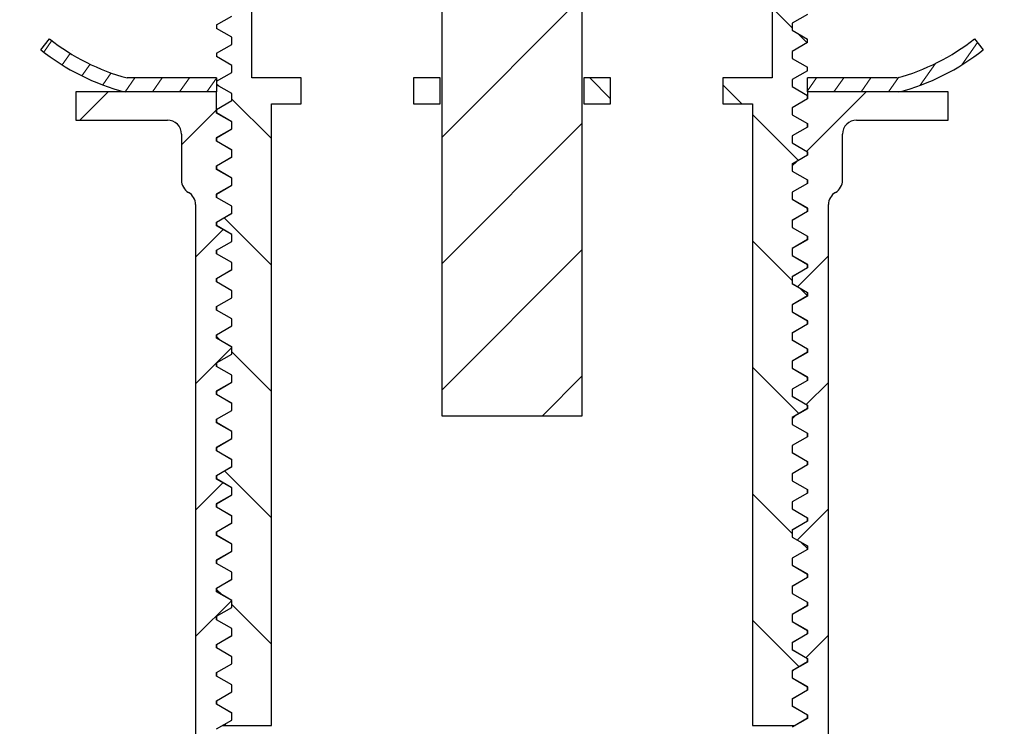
# Model space of a CAD drawing. Header units: millimetres. Extents: x 3 to 415, y 5 to 292.
# Tile 6 of 10: x 186 to 221, y 148 to 173. Entities that reach past the tile are written whole.
import ezdxf

# ---------------------------------------------------------------- set-up
doc = ezdxf.new("R2010")
doc.units = ezdxf.units.MM
doc.layers.add('FORMAT', color=179, linetype='Continuous')

msp = doc.modelspace()

# ---------------------------------------------------------------- hatches: boundary and pattern name
at = {"layer": 'FORMAT', "linetype": 'Continuous', "lineweight": 18}
h = msp.add_hatch(dxfattribs=at)
h.set_pattern_fill('ANSI31', color=256, style=0)
edge = h.paths.add_edge_path(flags=0)
edge.add_line((211.6153, 189.4308), (211.1153, 189.4308))
edge.add_line((211.1153, 189.4308), (211.1153, 190.9308))
edge.add_line((211.1153, 190.9308), (211.6153, 190.9308))
edge.add_line((211.6153, 190.9308), (211.6153, 196.4308))
edge.add_arc((212.1153, 196.4308), 0.5, 90, 180, ccw=False)
edge.add_line((212.1153, 196.9308), (220.1153, 196.9308))
edge.add_arc((220.1153, 197.4308), 0.5, 270, 360)
edge.add_line((220.6153, 197.4308), (220.6153, 197.9308))
edge.add_arc((220.1153, 197.9308), 0.5, 0, 90)
edge.add_line((220.1153, 198.4308), (186.1153, 198.4308))
edge.add_arc((186.1153, 197.9308), 0.5, 90, 180)
edge.add_line((185.6153, 197.9308), (185.6153, 197.4308))
edge.add_arc((186.1153, 197.4308), 0.5, 180, 270)
edge.add_line((186.1153, 196.9308), (194.1153, 196.9308))
edge.add_arc((194.1153, 196.4308), 0.5, 0, 90, ccw=False)
edge.add_line((194.6153, 196.4308), (194.6153, 190.9308))
edge.add_line((194.6153, 190.9308), (195.1153, 190.9308))
edge.add_line((195.1153, 190.9308), (195.1153, 189.4308))
edge.add_line((195.1153, 189.4308), (194.6153, 189.4308))
edge.add_line((194.6153, 189.4308), (194.6153, 188.4308))
edge.add_line((194.6153, 188.4308), (200.6153, 188.4308))
edge.add_line((200.6153, 188.4308), (200.6153, 159.2935))
edge.add_line((200.6153, 159.2935), (205.6153, 159.2935))
edge.add_line((205.6153, 159.2935), (205.6153, 188.4308))
edge.add_line((205.6153, 188.4308), (211.6153, 188.4308))
edge.add_line((211.6153, 188.4308), (211.6153, 189.4308))
h = msp.add_hatch(dxfattribs=at)
h.set_pattern_fill('ANSI31', color=256, angle=90, style=0)
h.paths.add_polyline_path([(193.1566, 158.4894), (192.6153, 158.1769), (192.6153, 158.0519), (193.1566, 157.7394), (193.1566, 157.4894), (192.6153, 157.1769), (192.6153, 157.0519), (193.1566, 156.7394), (193.1566, 156.4894), (192.6153, 156.1769), (192.6153, 156.0519), (193.1566, 155.7394), (193.1566, 155.4894), (192.6153, 155.1769), (192.6153, 155.0519), (193.1566, 154.7394), (193.1566, 154.4894), (192.6153, 154.1769), (192.6153, 154.0519), (193.1566, 153.7394), (193.1566, 153.4894), (192.6153, 153.1769), (192.6153, 153.0519), (193.1566, 152.7394), (193.1566, 152.4894), (192.6153, 152.1769), (192.6153, 152.0519), (193.1566, 151.7394), (193.1566, 151.4894), (192.6153, 151.1769), (192.6153, 151.0519), (193.1566, 150.7394), (193.1566, 150.4894), (192.6153, 150.1769), (192.6153, 150.0519), (193.1566, 149.7394), (193.1566, 149.4894), (192.6153, 149.1769), (192.6153, 149.0519), (193.1566, 148.7394), (193.1566, 148.4894), (192.8254, 148.2983), (194.5653, 148.2983), (194.5653, 170.3769), (195.6153, 170.3769), (195.6153, 171.2983), (193.8653, 171.2983), (193.8653, 186.2983), (187.6153, 186.2983), (187.6153, 185.7983), (192.6153, 184.9166), (192.6153, 184.0519), (193.1566, 183.7394), (193.1566, 183.4894), (192.6153, 183.1769), (192.6153, 183.0519), (193.1566, 182.7394), (193.1566, 182.4894), (192.6153, 182.1769), (192.6153, 182.0519), (193.1566, 181.7394), (193.1566, 181.4894), (192.6153, 181.1769), (192.6153, 181.0519), (193.1566, 180.7394), (193.1566, 180.4894), (192.6153, 180.1769), (192.6153, 180.0519), (193.1566, 179.7394), (193.1566, 179.4894), (192.6153, 179.1769), (192.6153, 179.0519), (193.1566, 178.7394), (193.1566, 178.4894), (192.6153, 178.1769), (192.6153, 178.0519), (193.1566, 177.7394), (193.1566, 177.4894), (192.6153, 177.1769), (192.6153, 177.0519), (193.1566, 176.7394), (193.1566, 176.4894), (192.6153, 176.1769), (192.6153, 176.0519), (193.1566, 175.7394), (193.1566, 175.4894), (192.6153, 175.1769), (192.6153, 175.0519), (193.1566, 174.7394), (193.1566, 174.4894), (192.6153, 174.1769), (192.6153, 174.0519), (193.1566, 173.7394), (193.1566, 173.4894), (192.6153, 173.1769), (192.6153, 173.0519), (193.1566, 172.7394), (193.1566, 172.4894), (192.6153, 172.1769), (192.6153, 172.0519), (193.1566, 171.7394), (193.1566, 171.4894), (192.6153, 171.1769), (192.6153, 171.0519), (193.1566, 170.7394), (193.1566, 170.4894), (192.6153, 170.1769), (192.6153, 170.0519), (193.1566, 169.7394), (193.1566, 169.4894), (192.6153, 169.1769), (192.6153, 169.0519), (193.1566, 168.7394), (193.1566, 168.4894), (192.6153, 168.1769), (192.6153, 168.0519), (193.1566, 167.7394), (193.1566, 167.4894), (192.6153, 167.1769), (192.6153, 167.0519), (193.1566, 166.7394), (193.1566, 166.4894), (192.6153, 166.1769), (192.6153, 166.0519), (193.1566, 165.7394), (193.1566, 165.4894), (192.6153, 165.1769), (192.6153, 165.0519), (193.1566, 164.7394), (193.1566, 164.4894), (192.6153, 164.1769), (192.6153, 164.0519), (193.1566, 163.7394), (193.1566, 163.4894), (192.6153, 163.1769), (192.6153, 163.0519), (193.1566, 162.7394), (193.1566, 162.4894), (192.6153, 162.1769), (192.6153, 162.0519), (193.1566, 161.7394), (193.1566, 161.4894), (192.6153, 161.1769), (192.6153, 161.0519), (193.1566, 160.7394), (193.1566, 160.4894), (192.6153, 160.1769), (192.6153, 160.0519), (193.1566, 159.7394), (193.1566, 159.4894), (192.6153, 159.1769), (192.6153, 159.0519), (193.1566, 158.7394)], flags=0)
h = msp.add_hatch(dxfattribs=at)
h.set_pattern_fill('ANSI31', color=256, angle=90, style=0)
h.paths.add_polyline_path([(213.074, 157.9894), (213.074, 158.2394), (213.6153, 158.5519), (213.6153, 158.6769), (213.074, 158.9894), (213.074, 159.2394), (213.6153, 159.5519), (213.6153, 159.6769), (213.074, 159.9894), (213.074, 160.2394), (213.6153, 160.5519), (213.6153, 160.6769), (213.074, 160.9894), (213.074, 161.2394), (213.6153, 161.5519), (213.6153, 161.6769), (213.074, 161.9894), (213.074, 162.2394), (213.6153, 162.5519), (213.6153, 162.6769), (213.074, 162.9894), (213.074, 163.2394), (213.6153, 163.5519), (213.6153, 163.6769), (213.074, 163.9894), (213.074, 164.2394), (213.6153, 164.5519), (213.6153, 164.6769), (213.074, 164.9894), (213.074, 165.2394), (213.6153, 165.5519), (213.6153, 165.6769), (213.074, 165.9894), (213.074, 166.2394), (213.6153, 166.5519), (213.6153, 166.6769), (213.074, 166.9894), (213.074, 167.2394), (213.6153, 167.5519), (213.6153, 167.6769), (213.074, 167.9894), (213.074, 168.2394), (213.6153, 168.5519), (213.6153, 168.6769), (213.074, 168.9894), (213.074, 169.2394), (213.6153, 169.5519), (213.6153, 169.6769), (213.074, 169.9894), (213.074, 170.2394), (213.6153, 170.5519), (213.6153, 170.6769), (213.074, 170.9894), (213.074, 171.2394), (213.6153, 171.5519), (213.6153, 171.6769), (213.074, 171.9894), (213.074, 172.2394), (213.6153, 172.5519), (213.6153, 172.6769), (213.074, 172.9894), (213.074, 173.2394), (213.6153, 173.5519), (213.6153, 173.6769), (213.074, 173.9894), (213.074, 174.2394), (213.6153, 174.5519), (213.6153, 174.6769), (213.074, 174.9894), (213.074, 175.2394), (213.6153, 175.5519), (213.6153, 175.6769), (213.074, 175.9894), (213.074, 176.2394), (213.6153, 176.5519), (213.6153, 176.6769), (213.074, 176.9894), (213.074, 177.2394), (213.6153, 177.5519), (213.6153, 177.6769), (213.074, 177.9894), (213.074, 178.2394), (213.6153, 178.5519), (213.6153, 178.6769), (213.074, 178.9894), (213.074, 179.2394), (213.6153, 179.5519), (213.6153, 179.6769), (213.074, 179.9894), (213.074, 180.2394), (213.6153, 180.5519), (213.6153, 180.6769), (213.074, 180.9894), (213.074, 181.2394), (213.6153, 181.5519), (213.6153, 181.6769), (213.074, 181.9894), (213.074, 182.2394), (213.6153, 182.5519), (213.6153, 182.6769), (213.074, 182.9894), (213.074, 183.2394), (213.6153, 183.5519), (213.6153, 184.9166), (218.6153, 185.7983), (218.6153, 186.2983), (212.3653, 186.2983), (212.3653, 171.2983), (210.6153, 171.2983), (210.6153, 170.3769), (211.6653, 170.3769), (211.6653, 148.2983), (213.1759, 148.2983), (213.6153, 148.5519), (213.6153, 148.6769), (213.074, 148.9894), (213.074, 149.2394), (213.6153, 149.5519), (213.6153, 149.6769), (213.074, 149.9894), (213.074, 150.2394), (213.6153, 150.5519), (213.6153, 150.6769), (213.074, 150.9894), (213.074, 151.2394), (213.6153, 151.5519), (213.6153, 151.6769), (213.074, 151.9894), (213.074, 152.2394), (213.6153, 152.5519), (213.6153, 152.6769), (213.074, 152.9894), (213.074, 153.2394), (213.6153, 153.5519), (213.6153, 153.6769), (213.074, 153.9894), (213.074, 154.2394), (213.6153, 154.5519), (213.6153, 154.6769), (213.074, 154.9894), (213.074, 155.2394), (213.6153, 155.5519), (213.6153, 155.6769), (213.074, 155.9894), (213.074, 156.2394), (213.6153, 156.5519), (213.6153, 156.6769), (213.074, 156.9894), (213.074, 157.2394), (213.6153, 157.5519), (213.6153, 157.6769)], flags=0)
h = msp.add_hatch(dxfattribs=at)
h.set_pattern_fill('ANSI31', color=256, scale=0.25, angle=10, style=0)
edge = h.paths.add_edge_path(flags=0)
edge.add_line((192.6153, 170.7983), (192.6153, 171.2983))
edge.add_line((192.6153, 171.2983), (189.4298, 171.2983))
edge.add_arc((191.3635, 178.5447), 7.5, 231.3342, 255.05867, ccw=False)
edge.add_line((186.6777, 172.6887), (186.3653, 172.2983))
edge.add_arc((191.3635, 178.5447), 8, 231.3342, 255.5357)
edge.add_line((189.3653, 170.7983), (192.6153, 170.7983))
h = msp.add_hatch(dxfattribs=at)
h.set_pattern_fill('ANSI31', color=256, scale=0.25, angle=10, style=0)
edge = h.paths.add_edge_path(flags=0)
edge.add_arc((214.8671, 178.5447), 7.5, 284.94133, 308.6658, ccw=False)
edge.add_line((216.8008, 171.2983), (213.6153, 171.2983))
edge.add_line((213.6153, 171.2983), (213.6153, 170.7983))
edge.add_line((213.6153, 170.7983), (216.8653, 170.7983))
edge.add_arc((214.8671, 178.5447), 8, 284.4643, 308.6658)
edge.add_line((219.8653, 172.2983), (219.5529, 172.6887))
h = msp.add_hatch(dxfattribs=at)
h.set_pattern_fill('ANSI31', color=256, angle=90, style=0)
h.paths.add_polyline_path([(199.6153, 171.2983), (199.6153, 170.3769), (200.5653, 170.3769), (200.5653, 171.2983)], flags=0)
h = msp.add_hatch(dxfattribs=at)
h.set_pattern_fill('ANSI31', color=256, angle=90, style=0)
h.paths.add_polyline_path([(205.6653, 171.2983), (205.6653, 170.3769), (206.6153, 170.3769), (206.6153, 171.2983)], flags=0)
h = msp.add_hatch(dxfattribs=at)
h.set_pattern_fill('ANSI31', color=256, style=0)
edge = h.paths.add_edge_path(flags=0)
edge.add_line((192.6153, 168.1733), (193.1566, 168.4858))
edge.add_line((193.1566, 168.4858), (193.1566, 168.7358))
edge.add_line((193.1566, 168.7358), (192.6153, 169.0483))
edge.add_line((192.6153, 169.0483), (192.6153, 169.1733))
edge.add_line((192.6153, 169.1733), (193.1566, 169.4858))
edge.add_line((193.1566, 169.4858), (193.1566, 169.7358))
edge.add_line((193.1566, 169.7358), (192.6153, 170.0483))
edge.add_line((192.6153, 170.0483), (192.6153, 170.7983))
edge.add_line((192.6153, 170.7983), (187.6153, 170.7983))
edge.add_line((187.6153, 170.7983), (187.6153, 169.7983))
edge.add_line((187.6153, 169.7983), (190.8653, 169.7983))
edge.add_arc((190.8653, 169.2983), 0.5, 0, 90, ccw=False)
edge.add_line((191.3653, 169.2983), (191.3653, 167.6643))
edge.add_arc((191.8653, 167.6643), 0.5, 180, 240)
edge.add_arc((191.3653, 166.7983), 0.5, 0, 60, ccw=False)
edge.add_line((191.8653, 166.7983), (191.8653, 138.2983))
edge.add_line((191.8653, 138.2983), (191.381, 138.2983))
edge.add_line((191.381, 138.2983), (191.7058, 138.1108))
edge.add_line((191.7058, 138.1108), (191.7058, 137.8608))
edge.add_line((191.7058, 137.8608), (191.1645, 137.5483))
edge.add_line((191.1645, 137.5483), (191.1645, 137.4233))
edge.add_line((191.1645, 137.4233), (191.7058, 137.1108))
edge.add_line((191.7058, 137.1108), (191.7058, 136.8608))
edge.add_line((191.7058, 136.8608), (191.1645, 136.5483))
edge.add_line((191.1645, 136.5483), (191.1645, 136.4233))
edge.add_line((191.1645, 136.4233), (191.7058, 136.1108))
edge.add_line((191.7058, 136.1108), (191.7058, 135.8608))
edge.add_line((191.7058, 135.8608), (191.1645, 135.5483))
edge.add_line((191.1645, 135.5483), (191.1645, 135.4233))
edge.add_line((191.1645, 135.4233), (191.7058, 135.1108))
edge.add_line((191.7058, 135.1108), (191.7058, 134.8608))
edge.add_line((191.7058, 134.8608), (191.1645, 134.5483))
edge.add_line((191.1645, 134.5483), (191.1645, 134.4233))
edge.add_line((191.1645, 134.4233), (191.7058, 134.1108))
edge.add_line((191.7058, 134.1108), (191.7058, 133.8608))
edge.add_line((191.7058, 133.8608), (191.1645, 133.5483))
edge.add_line((191.1645, 133.5483), (191.1645, 133.4233))
edge.add_line((191.1645, 133.4233), (191.381, 133.2983))
edge.add_line((191.381, 133.2983), (192.6153, 133.2983))
edge.add_line((192.6153, 133.2983), (192.6153, 140.1733))
edge.add_line((192.6153, 140.1733), (193.1566, 140.4858))
edge.add_line((193.1566, 140.4858), (193.1566, 140.7358))
edge.add_line((193.1566, 140.7358), (192.6153, 141.0483))
edge.add_line((192.6153, 141.0483), (192.6153, 141.1733))
edge.add_line((192.6153, 141.1733), (193.1566, 141.4858))
edge.add_line((193.1566, 141.4858), (193.1566, 141.7358))
edge.add_line((193.1566, 141.7358), (192.6153, 142.0483))
edge.add_line((192.6153, 142.0483), (192.6153, 142.1733))
edge.add_line((192.6153, 142.1733), (193.1566, 142.4858))
edge.add_line((193.1566, 142.4858), (193.1566, 142.7358))
edge.add_line((193.1566, 142.7358), (192.6153, 143.0483))
edge.add_line((192.6153, 143.0483), (192.6153, 143.1733))
edge.add_line((192.6153, 143.1733), (193.1566, 143.4858))
edge.add_line((193.1566, 143.4858), (193.1566, 143.7358))
edge.add_line((193.1566, 143.7358), (192.6153, 144.0483))
edge.add_line((192.6153, 144.0483), (192.6153, 144.1733))
edge.add_line((192.6153, 144.1733), (193.1566, 144.4858))
edge.add_line((193.1566, 144.4858), (193.1566, 144.7358))
edge.add_line((193.1566, 144.7358), (192.6153, 145.0483))
edge.add_line((192.6153, 145.0483), (192.6153, 145.1733))
edge.add_line((192.6153, 145.1733), (193.1566, 145.4858))
edge.add_line((193.1566, 145.4858), (193.1566, 145.7358))
edge.add_line((193.1566, 145.7358), (192.6153, 146.0483))
edge.add_line((192.6153, 146.0483), (192.6153, 146.1733))
edge.add_line((192.6153, 146.1733), (193.1566, 146.4858))
edge.add_line((193.1566, 146.4858), (193.1566, 146.7358))
edge.add_line((193.1566, 146.7358), (192.6153, 147.0483))
edge.add_line((192.6153, 147.0483), (192.6153, 147.1733))
edge.add_line((192.6153, 147.1733), (193.1566, 147.4858))
edge.add_line((193.1566, 147.4858), (193.1566, 147.7358))
edge.add_line((193.1566, 147.7358), (192.6153, 148.0483))
edge.add_line((192.6153, 148.0483), (192.6153, 148.1733))
edge.add_line((192.6153, 148.1733), (193.1566, 148.4858))
edge.add_line((193.1566, 148.4858), (193.1566, 148.7358))
edge.add_line((193.1566, 148.7358), (192.6153, 149.0483))
edge.add_line((192.6153, 149.0483), (192.6153, 149.1733))
edge.add_line((192.6153, 149.1733), (193.1566, 149.4858))
edge.add_line((193.1566, 149.4858), (193.1566, 149.7358))
edge.add_line((193.1566, 149.7358), (192.6153, 150.0483))
edge.add_line((192.6153, 150.0483), (192.6153, 150.1733))
edge.add_line((192.6153, 150.1733), (193.1566, 150.4858))
edge.add_line((193.1566, 150.4858), (193.1566, 150.7358))
edge.add_line((193.1566, 150.7358), (192.6153, 151.0483))
edge.add_line((192.6153, 151.0483), (192.6153, 151.1733))
edge.add_line((192.6153, 151.1733), (193.1566, 151.4858))
edge.add_line((193.1566, 151.4858), (193.1566, 151.7358))
edge.add_line((193.1566, 151.7358), (192.6153, 152.0483))
edge.add_line((192.6153, 152.0483), (192.6153, 152.1733))
edge.add_line((192.6153, 152.1733), (193.1566, 152.4858))
edge.add_line((193.1566, 152.4858), (193.1566, 152.7358))
edge.add_line((193.1566, 152.7358), (192.6153, 153.0483))
edge.add_line((192.6153, 153.0483), (192.6153, 153.1733))
edge.add_line((192.6153, 153.1733), (193.1566, 153.4858))
edge.add_line((193.1566, 153.4858), (193.1566, 153.7358))
edge.add_line((193.1566, 153.7358), (192.6153, 154.0483))
edge.add_line((192.6153, 154.0483), (192.6153, 154.1733))
edge.add_line((192.6153, 154.1733), (193.1566, 154.4858))
edge.add_line((193.1566, 154.4858), (193.1566, 154.7358))
edge.add_line((193.1566, 154.7358), (192.6153, 155.0483))
edge.add_line((192.6153, 155.0483), (192.6153, 155.1733))
edge.add_line((192.6153, 155.1733), (193.1566, 155.4858))
edge.add_line((193.1566, 155.4858), (193.1566, 155.7358))
edge.add_line((193.1566, 155.7358), (192.6153, 156.0483))
edge.add_line((192.6153, 156.0483), (192.6153, 156.1733))
edge.add_line((192.6153, 156.1733), (193.1566, 156.4858))
edge.add_line((193.1566, 156.4858), (193.1566, 156.7358))
edge.add_line((193.1566, 156.7358), (192.6153, 157.0483))
edge.add_line((192.6153, 157.0483), (192.6153, 157.1733))
edge.add_line((192.6153, 157.1733), (193.1566, 157.4858))
edge.add_line((193.1566, 157.4858), (193.1566, 157.7358))
edge.add_line((193.1566, 157.7358), (192.6153, 158.0483))
edge.add_line((192.6153, 158.0483), (192.6153, 158.1733))
edge.add_line((192.6153, 158.1733), (193.1566, 158.4858))
edge.add_line((193.1566, 158.4858), (193.1566, 158.7358))
edge.add_line((193.1566, 158.7358), (192.6153, 159.0483))
edge.add_line((192.6153, 159.0483), (192.6153, 159.1733))
edge.add_line((192.6153, 159.1733), (193.1566, 159.4858))
edge.add_line((193.1566, 159.4858), (193.1566, 159.7358))
edge.add_line((193.1566, 159.7358), (192.6153, 160.0483))
edge.add_line((192.6153, 160.0483), (192.6153, 160.1733))
edge.add_line((192.6153, 160.1733), (193.1566, 160.4858))
edge.add_line((193.1566, 160.4858), (193.1566, 160.7358))
edge.add_line((193.1566, 160.7358), (192.6153, 161.0483))
edge.add_line((192.6153, 161.0483), (192.6153, 161.1733))
edge.add_line((192.6153, 161.1733), (193.1566, 161.4858))
edge.add_line((193.1566, 161.4858), (193.1566, 161.7358))
edge.add_line((193.1566, 161.7358), (192.6153, 162.0483))
edge.add_line((192.6153, 162.0483), (192.6153, 162.1733))
edge.add_line((192.6153, 162.1733), (193.1566, 162.4858))
edge.add_line((193.1566, 162.4858), (193.1566, 162.7358))
edge.add_line((193.1566, 162.7358), (192.6153, 163.0483))
edge.add_line((192.6153, 163.0483), (192.6153, 163.1733))
edge.add_line((192.6153, 163.1733), (193.1566, 163.4858))
edge.add_line((193.1566, 163.4858), (193.1566, 163.7358))
edge.add_line((193.1566, 163.7358), (192.6153, 164.0483))
edge.add_line((192.6153, 164.0483), (192.6153, 164.1733))
edge.add_line((192.6153, 164.1733), (193.1566, 164.4858))
edge.add_line((193.1566, 164.4858), (193.1566, 164.7358))
edge.add_line((193.1566, 164.7358), (192.6153, 165.0483))
edge.add_line((192.6153, 165.0483), (192.6153, 165.1733))
edge.add_line((192.6153, 165.1733), (193.1566, 165.4858))
edge.add_line((193.1566, 165.4858), (193.1566, 165.7358))
edge.add_line((193.1566, 165.7358), (192.6153, 166.0483))
edge.add_line((192.6153, 166.0483), (192.6153, 166.1733))
edge.add_line((192.6153, 166.1733), (193.1566, 166.4858))
edge.add_line((193.1566, 166.4858), (193.1566, 166.7358))
edge.add_line((193.1566, 166.7358), (192.6153, 167.0483))
edge.add_line((192.6153, 167.0483), (192.6153, 167.1733))
edge.add_line((192.6153, 167.1733), (193.1566, 167.4858))
edge.add_line((193.1566, 167.4858), (193.1566, 167.7358))
edge.add_line((193.1566, 167.7358), (192.6153, 168.0483))
edge.add_line((192.6153, 168.0483), (192.6153, 168.1733))
h = msp.add_hatch(dxfattribs=at)
h.set_pattern_fill('ANSI31', color=256, style=0)
edge = h.paths.add_edge_path(flags=0)
edge.add_line((213.6153, 169.5483), (213.074, 169.2358))
edge.add_line((213.074, 169.2358), (213.074, 168.9858))
edge.add_line((213.074, 168.9858), (213.6153, 168.6733))
edge.add_line((213.6153, 168.6733), (213.6153, 168.5483))
edge.add_line((213.6153, 168.5483), (213.074, 168.2358))
edge.add_line((213.074, 168.2358), (213.074, 167.9858))
edge.add_line((213.074, 167.9858), (213.6153, 167.6733))
edge.add_line((213.6153, 167.6733), (213.6153, 167.5483))
edge.add_line((213.6153, 167.5483), (213.074, 167.2358))
edge.add_line((213.074, 167.2358), (213.074, 166.9858))
edge.add_line((213.074, 166.9858), (213.6153, 166.6733))
edge.add_line((213.6153, 166.6733), (213.6153, 166.5483))
edge.add_line((213.6153, 166.5483), (213.074, 166.2358))
edge.add_line((213.074, 166.2358), (213.074, 165.9858))
edge.add_line((213.074, 165.9858), (213.6153, 165.6733))
edge.add_line((213.6153, 165.6733), (213.6153, 165.5483))
edge.add_line((213.6153, 165.5483), (213.074, 165.2358))
edge.add_line((213.074, 165.2358), (213.074, 164.9858))
edge.add_line((213.074, 164.9858), (213.6153, 164.6733))
edge.add_line((213.6153, 164.6733), (213.6153, 164.5483))
edge.add_line((213.6153, 164.5483), (213.074, 164.2358))
edge.add_line((213.074, 164.2358), (213.074, 163.9858))
edge.add_line((213.074, 163.9858), (213.6153, 163.6733))
edge.add_line((213.6153, 163.6733), (213.6153, 163.5483))
edge.add_line((213.6153, 163.5483), (213.074, 163.2358))
edge.add_line((213.074, 163.2358), (213.074, 162.9858))
edge.add_line((213.074, 162.9858), (213.6153, 162.6733))
edge.add_line((213.6153, 162.6733), (213.6153, 162.5483))
edge.add_line((213.6153, 162.5483), (213.074, 162.2358))
edge.add_line((213.074, 162.2358), (213.074, 161.9858))
edge.add_line((213.074, 161.9858), (213.6153, 161.6733))
edge.add_line((213.6153, 161.6733), (213.6153, 161.5483))
edge.add_line((213.6153, 161.5483), (213.074, 161.2358))
edge.add_line((213.074, 161.2358), (213.074, 160.9858))
edge.add_line((213.074, 160.9858), (213.6153, 160.6733))
edge.add_line((213.6153, 160.6733), (213.6153, 160.5483))
edge.add_line((213.6153, 160.5483), (213.074, 160.2358))
edge.add_line((213.074, 160.2358), (213.074, 159.9858))
edge.add_line((213.074, 159.9858), (213.6153, 159.6733))
edge.add_line((213.6153, 159.6733), (213.6153, 159.5483))
edge.add_line((213.6153, 159.5483), (213.074, 159.2358))
edge.add_line((213.074, 159.2358), (213.074, 158.9858))
edge.add_line((213.074, 158.9858), (213.6153, 158.6733))
edge.add_line((213.6153, 158.6733), (213.6153, 158.5483))
edge.add_line((213.6153, 158.5483), (213.074, 158.2358))
edge.add_line((213.074, 158.2358), (213.074, 157.9858))
edge.add_line((213.074, 157.9858), (213.6153, 157.6733))
edge.add_line((213.6153, 157.6733), (213.6153, 157.5483))
edge.add_line((213.6153, 157.5483), (213.074, 157.2358))
edge.add_line((213.074, 157.2358), (213.074, 156.9858))
edge.add_line((213.074, 156.9858), (213.6153, 156.6733))
edge.add_line((213.6153, 156.6733), (213.6153, 156.5483))
edge.add_line((213.6153, 156.5483), (213.074, 156.2358))
edge.add_line((213.074, 156.2358), (213.074, 155.9858))
edge.add_line((213.074, 155.9858), (213.6153, 155.6733))
edge.add_line((213.6153, 155.6733), (213.6153, 155.5483))
edge.add_line((213.6153, 155.5483), (213.074, 155.2358))
edge.add_line((213.074, 155.2358), (213.074, 154.9858))
edge.add_line((213.074, 154.9858), (213.6153, 154.6733))
edge.add_line((213.6153, 154.6733), (213.6153, 154.5483))
edge.add_line((213.6153, 154.5483), (213.074, 154.2358))
edge.add_line((213.074, 154.2358), (213.074, 153.9858))
edge.add_line((213.074, 153.9858), (213.6153, 153.6733))
edge.add_line((213.6153, 153.6733), (213.6153, 153.5483))
edge.add_line((213.6153, 153.5483), (213.074, 153.2358))
edge.add_line((213.074, 153.2358), (213.074, 152.9858))
edge.add_line((213.074, 152.9858), (213.6153, 152.6733))
edge.add_line((213.6153, 152.6733), (213.6153, 152.5483))
edge.add_line((213.6153, 152.5483), (213.074, 152.2358))
edge.add_line((213.074, 152.2358), (213.074, 151.9858))
edge.add_line((213.074, 151.9858), (213.6153, 151.6733))
edge.add_line((213.6153, 151.6733), (213.6153, 151.5483))
edge.add_line((213.6153, 151.5483), (213.074, 151.2358))
edge.add_line((213.074, 151.2358), (213.074, 150.9858))
edge.add_line((213.074, 150.9858), (213.6153, 150.6733))
edge.add_line((213.6153, 150.6733), (213.6153, 150.5483))
edge.add_line((213.6153, 150.5483), (213.074, 150.2358))
edge.add_line((213.074, 150.2358), (213.074, 149.9858))
edge.add_line((213.074, 149.9858), (213.6153, 149.6733))
edge.add_line((213.6153, 149.6733), (213.6153, 149.5483))
edge.add_line((213.6153, 149.5483), (213.074, 149.2358))
edge.add_line((213.074, 149.2358), (213.074, 148.9858))
edge.add_line((213.074, 148.9858), (213.6153, 148.6733))
edge.add_line((213.6153, 148.6733), (213.6153, 148.5483))
edge.add_line((213.6153, 148.5483), (213.074, 148.2358))
edge.add_line((213.074, 148.2358), (213.074, 147.9858))
edge.add_line((213.074, 147.9858), (213.6153, 147.6733))
edge.add_line((213.6153, 147.6733), (213.6153, 147.5483))
edge.add_line((213.6153, 147.5483), (213.074, 147.2358))
edge.add_line((213.074, 147.2358), (213.074, 146.9858))
edge.add_line((213.074, 146.9858), (213.6153, 146.6733))
edge.add_line((213.6153, 146.6733), (213.6153, 146.5483))
edge.add_line((213.6153, 146.5483), (213.074, 146.2358))
edge.add_line((213.074, 146.2358), (213.074, 145.9858))
edge.add_line((213.074, 145.9858), (213.6153, 145.6733))
edge.add_line((213.6153, 145.6733), (213.6153, 145.5483))
edge.add_line((213.6153, 145.5483), (213.074, 145.2358))
edge.add_line((213.074, 145.2358), (213.074, 144.9858))
edge.add_line((213.074, 144.9858), (213.6153, 144.6733))
edge.add_line((213.6153, 144.6733), (213.6153, 144.5483))
edge.add_line((213.6153, 144.5483), (213.074, 144.2358))
edge.add_line((213.074, 144.2358), (213.074, 143.9858))
edge.add_line((213.074, 143.9858), (213.6153, 143.6733))
edge.add_line((213.6153, 143.6733), (213.6153, 143.5483))
edge.add_line((213.6153, 143.5483), (213.074, 143.2358))
edge.add_line((213.074, 143.2358), (213.074, 142.9858))
edge.add_line((213.074, 142.9858), (213.6153, 142.6733))
edge.add_line((213.6153, 142.6733), (213.6153, 142.5483))
edge.add_line((213.6153, 142.5483), (213.074, 142.2358))
edge.add_line((213.074, 142.2358), (213.074, 141.9858))
edge.add_line((213.074, 141.9858), (213.6153, 141.6733))
edge.add_line((213.6153, 141.6733), (213.6153, 141.5483))
edge.add_line((213.6153, 141.5483), (213.074, 141.2358))
edge.add_line((213.074, 141.2358), (213.074, 140.9858))
edge.add_line((213.074, 140.9858), (213.6153, 140.6733))
edge.add_line((213.6153, 140.6733), (213.6153, 133.2983))
edge.add_line((213.6153, 133.2983), (214.633, 133.2983))
edge.add_line((214.633, 133.2983), (214.5248, 133.3608))
edge.add_line((214.5248, 133.3608), (214.5248, 133.6108))
edge.add_line((214.5248, 133.6108), (215.066, 133.9233))
edge.add_line((215.066, 133.9233), (215.066, 134.0483))
edge.add_line((215.066, 134.0483), (214.5248, 134.3608))
edge.add_line((214.5248, 134.3608), (214.5248, 134.6108))
edge.add_line((214.5248, 134.6108), (215.066, 134.9233))
edge.add_line((215.066, 134.9233), (215.066, 135.0483))
edge.add_line((215.066, 135.0483), (214.5248, 135.3608))
edge.add_line((214.5248, 135.3608), (214.5248, 135.6108))
edge.add_line((214.5248, 135.6108), (215.066, 135.9233))
edge.add_line((215.066, 135.9233), (215.066, 136.0483))
edge.add_line((215.066, 136.0483), (214.5248, 136.3608))
edge.add_line((214.5248, 136.3608), (214.5248, 136.6108))
edge.add_line((214.5248, 136.6108), (215.066, 136.9233))
edge.add_line((215.066, 136.9233), (215.066, 137.0483))
edge.add_line((215.066, 137.0483), (214.5248, 137.3608))
edge.add_line((214.5248, 137.3608), (214.5248, 137.6108))
edge.add_line((214.5248, 137.6108), (215.066, 137.9233))
edge.add_line((215.066, 137.9233), (215.066, 138.0483))
edge.add_line((215.066, 138.0483), (214.633, 138.2983))
edge.add_line((214.633, 138.2983), (214.3653, 138.2983))
edge.add_line((214.3653, 138.2983), (214.3653, 166.7983))
edge.add_arc((214.8653, 166.7983), 0.5, 120, 180, ccw=False)
edge.add_arc((214.3653, 167.6643), 0.5, 300, 360)
edge.add_line((214.8653, 167.6643), (214.8653, 169.2983))
edge.add_arc((215.3653, 169.2983), 0.5, 90, 180, ccw=False)
edge.add_line((215.3653, 169.7983), (218.6153, 169.7983))
edge.add_line((218.6153, 169.7983), (218.6153, 170.7983))
edge.add_line((218.6153, 170.7983), (213.6153, 170.7983))
edge.add_line((213.6153, 170.7983), (213.6153, 170.5483))
edge.add_line((213.6153, 170.5483), (213.074, 170.2358))
edge.add_line((213.074, 170.2358), (213.074, 169.9858))
edge.add_line((213.074, 169.9858), (213.6153, 169.6733))
edge.add_line((213.6153, 169.6733), (213.6153, 169.5483))

# ---------------------------------------------------------------- linework, layer by layer
at = {"color": 7, "linetype": 'Continuous', "lineweight": 25}
for p, q in [((200.6153, 188.4308), (200.6153, 159.2935)), ((205.6153, 159.2935), (205.6153, 188.4308)), ((193.8653, 171.2983), (193.8653, 186.2983)), ((212.3653, 186.2983), (212.3653, 171.2983)), ((192.6153, 173.1769), (193.1566, 173.4894)), ((213.6153, 173.5519), (213.074, 173.2394)), ((192.6153, 173.1769), (192.6153, 173.0519)), ((193.1566, 172.7394), (192.6153, 173.0519)), ((213.074, 173.2394), (213.074, 172.9894)), ((213.074, 172.9894), (213.6153, 172.6769)), ((186.3653, 172.2983), (186.6777, 172.6887)), ((193.1566, 172.4894), (193.1566, 172.7394)), ((213.6153, 172.5519), (213.074, 172.2394)), ((213.6153, 172.5519), (213.6153, 172.6769)), ((219.5529, 172.6887), (219.8653, 172.2983)), ((192.6153, 172.1769), (193.1566, 172.4894)), ((213.074, 172.2394), (213.074, 171.9894)), ((192.6153, 172.1769), (192.6153, 172.0519)), ((193.1566, 171.7394), (192.6153, 172.0519)), ((213.074, 171.9894), (213.6153, 171.6769)), ((193.1566, 171.4894), (193.1566, 171.7394)), ((213.6153, 171.5519), (213.074, 171.2394)), ((213.6153, 171.5519), (213.6153, 171.6769)), ((192.6153, 171.2983), (189.4298, 171.2983)), ((192.6153, 171.1769), (193.1566, 171.4894)), ((192.6153, 171.2983), (192.6153, 170.7983)), ((192.6153, 171.1769), (192.6153, 171.0519)), ((195.6153, 171.2983), (193.8653, 171.2983)), ((195.6153, 170.3769), (195.6153, 171.2983)), ((199.6153, 171.2983), (199.6153, 170.3769)), ((200.5653, 171.2983), (199.6153, 171.2983)), ((200.5653, 170.3769), (200.5653, 171.2983)), ((205.6653, 171.2983), (205.6653, 170.3769)), ((206.6153, 171.2983), (205.6653, 171.2983)), ((206.6153, 170.3769), (206.6153, 171.2983)), ((212.3653, 171.2983), (210.6153, 171.2983)), ((210.6153, 171.2983), (210.6153, 170.3769)), ((213.074, 171.2394), (213.074, 170.9894)), ((216.8008, 171.2983), (213.6153, 171.2983)), ((213.6153, 170.7983), (213.6153, 171.2983)), ((193.1566, 170.7394), (192.6153, 171.0519)), ((213.074, 170.9894), (213.6153, 170.6769)), ((192.6153, 170.7983), (187.6153, 170.7983)), ((187.6153, 170.7983), (187.6153, 169.7983)), ((192.6153, 170.7983), (189.3653, 170.7983)), ((192.6153, 170.0483), (192.6153, 170.7983)), ((192.6153, 170.1769), (193.1566, 170.4894)), ((193.1566, 170.4894), (193.1566, 170.7394)), ((213.6153, 170.5519), (213.074, 170.2394)), ((213.6153, 170.5483), (213.074, 170.2358)), ((218.6153, 170.7983), (213.6153, 170.7983)), ((213.6153, 170.7983), (213.6153, 170.5483)), ((216.8653, 170.7983), (213.6153, 170.7983)), ((213.6153, 170.5519), (213.6153, 170.6769)), ((218.6153, 169.7983), (218.6153, 170.7983)), ((192.6153, 170.1769), (192.6153, 170.0519)), ((194.5653, 148.2983), (194.5653, 170.3769)), ((194.5653, 170.3769), (195.6153, 170.3769)), ((199.6153, 170.3769), (200.5653, 170.3769)), ((205.6653, 170.3769), (206.6153, 170.3769)), ((210.6153, 170.3769), (211.6653, 170.3769)), ((211.6653, 170.3769), (211.6653, 148.2983)), ((213.074, 170.2394), (213.074, 169.9894)), ((213.074, 170.2358), (213.074, 169.9858)), ((187.6153, 169.7983), (190.8653, 169.7983)), ((193.1566, 169.7394), (192.6153, 170.0519)), ((193.1566, 169.7358), (192.6153, 170.0483)), ((213.074, 169.9894), (213.6153, 169.6769)), ((213.074, 169.9858), (213.6153, 169.6733)), ((215.3653, 169.7983), (218.6153, 169.7983)), ((192.6153, 169.1769), (193.1566, 169.4894)), ((192.6153, 169.1733), (193.1566, 169.4858)), ((193.1566, 169.4894), (193.1566, 169.7394)), ((193.1566, 169.4858), (193.1566, 169.7358)), ((213.6153, 169.5519), (213.074, 169.2394)), ((213.6153, 169.5483), (213.074, 169.2358)), ((213.6153, 169.5519), (213.6153, 169.6769)), ((213.6153, 169.6733), (213.6153, 169.5483)), ((191.3653, 169.2983), (191.3653, 167.6643)), ((192.6153, 169.1769), (192.6153, 169.0519)), ((192.6153, 169.0483), (192.6153, 169.1733)), ((193.1566, 168.7394), (192.6153, 169.0519)), ((213.074, 169.2394), (213.074, 168.9894)), ((213.074, 169.2358), (213.074, 168.9858)), ((214.8653, 167.6643), (214.8653, 169.2983)), ((193.1566, 168.7358), (192.6153, 169.0483)), ((193.1566, 168.4894), (193.1566, 168.7394)), ((193.1566, 168.4858), (193.1566, 168.7358)), ((213.074, 168.9894), (213.6153, 168.6769)), ((213.074, 168.9858), (213.6153, 168.6733)), ((192.6153, 168.1769), (193.1566, 168.4894)), ((192.6153, 168.1733), (193.1566, 168.4858)), ((213.6153, 168.5519), (213.074, 168.2394)), ((213.6153, 168.5483), (213.074, 168.2358)), ((213.6153, 168.5519), (213.6153, 168.6769)), ((213.6153, 168.6733), (213.6153, 168.5483)), ((192.6153, 168.1769), (192.6153, 168.0519)), ((192.6153, 168.0483), (192.6153, 168.1733)), ((193.1566, 167.7394), (192.6153, 168.0519)), ((193.1566, 167.7358), (192.6153, 168.0483)), ((213.074, 168.2394), (213.074, 167.9894)), ((213.074, 168.2358), (213.074, 167.9858)), ((193.1566, 167.4894), (193.1566, 167.7394)), ((193.1566, 167.4858), (193.1566, 167.7358)), ((213.074, 167.9894), (213.6153, 167.6769)), ((213.074, 167.9858), (213.6153, 167.6733)), ((213.6153, 167.5519), (213.6153, 167.6769)), ((213.6153, 167.6733), (213.6153, 167.5483)), ((192.6153, 167.1769), (193.1566, 167.4894)), ((192.6153, 167.1733), (193.1566, 167.4858)), ((213.6153, 167.5519), (213.074, 167.2394)), ((213.6153, 167.5483), (213.074, 167.2358)), ((192.6153, 167.1769), (192.6153, 167.0519)), ((192.6153, 167.0483), (192.6153, 167.1733)), ((193.1566, 166.7394), (192.6153, 167.0519)), ((193.1566, 166.7358), (192.6153, 167.0483)), ((213.074, 167.2394), (213.074, 166.9894)), ((213.074, 167.2358), (213.074, 166.9858)), ((213.074, 166.9894), (213.6153, 166.6769)), ((213.074, 166.9858), (213.6153, 166.6733)), ((191.8653, 166.7983), (191.8653, 138.2983)), ((193.1566, 166.4894), (193.1566, 166.7394)), ((193.1566, 166.4858), (193.1566, 166.7358)), ((213.6153, 166.5519), (213.6153, 166.6769)), ((213.6153, 166.6733), (213.6153, 166.5483)), ((214.3653, 138.2983), (214.3653, 166.7983)), ((192.6153, 166.1769), (193.1566, 166.4894)), ((192.6153, 166.1733), (193.1566, 166.4858)), ((213.6153, 166.5519), (213.074, 166.2394)), ((213.6153, 166.5483), (213.074, 166.2358)), ((192.6153, 166.1769), (192.6153, 166.0519)), ((192.6153, 166.0483), (192.6153, 166.1733)), ((193.1566, 165.7394), (192.6153, 166.0519)), ((193.1566, 165.7358), (192.6153, 166.0483)), ((213.074, 166.2394), (213.074, 165.9894)), ((213.074, 166.2358), (213.074, 165.9858)), ((213.074, 165.9894), (213.6153, 165.6769)), ((213.074, 165.9858), (213.6153, 165.6733)), ((193.1566, 165.4894), (193.1566, 165.7394)), ((193.1566, 165.4858), (193.1566, 165.7358)), ((213.6153, 165.5519), (213.074, 165.2394)), ((213.6153, 165.5519), (213.6153, 165.6769)), ((213.6153, 165.6733), (213.6153, 165.5483)), ((192.6153, 165.1769), (193.1566, 165.4894)), ((192.6153, 165.1733), (193.1566, 165.4858)), ((213.6153, 165.5483), (213.074, 165.2358)), ((213.074, 165.2394), (213.074, 164.9894)), ((213.074, 165.2358), (213.074, 164.9858)), ((192.6153, 165.1769), (192.6153, 165.0519)), ((192.6153, 165.0483), (192.6153, 165.1733)), ((193.1566, 164.7394), (192.6153, 165.0519)), ((193.1566, 164.7358), (192.6153, 165.0483)), ((213.074, 164.9894), (213.6153, 164.6769)), ((213.074, 164.9858), (213.6153, 164.6733)), ((193.1566, 164.4894), (193.1566, 164.7394)), ((193.1566, 164.4858), (193.1566, 164.7358)), ((213.6153, 164.5519), (213.074, 164.2394)), ((213.6153, 164.5483), (213.074, 164.2358)), ((213.6153, 164.5519), (213.6153, 164.6769)), ((213.6153, 164.6733), (213.6153, 164.5483)), ((192.6153, 164.1769), (193.1566, 164.4894)), ((192.6153, 164.1733), (193.1566, 164.4858)), ((192.6153, 164.1769), (192.6153, 164.0519)), ((192.6153, 164.0483), (192.6153, 164.1733)), ((213.074, 164.2394), (213.074, 163.9894)), ((213.074, 164.2358), (213.074, 163.9858)), ((193.1566, 163.7394), (192.6153, 164.0519)), ((193.1566, 163.7358), (192.6153, 164.0483)), ((213.074, 163.9894), (213.6153, 163.6769)), ((213.074, 163.9858), (213.6153, 163.6733)), ((192.6153, 163.1769), (193.1566, 163.4894)), ((192.6153, 163.1733), (193.1566, 163.4858)), ((193.1566, 163.4894), (193.1566, 163.7394)), ((193.1566, 163.4858), (193.1566, 163.7358)), ((213.6153, 163.5519), (213.074, 163.2394)), ((213.6153, 163.5483), (213.074, 163.2358)), ((213.6153, 163.5519), (213.6153, 163.6769)), ((213.6153, 163.6733), (213.6153, 163.5483)), ((192.6153, 163.1769), (192.6153, 163.0519)), ((192.6153, 163.0483), (192.6153, 163.1733)), ((213.074, 163.2394), (213.074, 162.9894)), ((213.074, 163.2358), (213.074, 162.9858)), ((193.1566, 162.7394), (192.6153, 163.0519)), ((193.1566, 162.7358), (192.6153, 163.0483)), ((213.074, 162.9894), (213.6153, 162.6769)), ((213.074, 162.9858), (213.6153, 162.6733)), ((192.6153, 162.1769), (193.1566, 162.4894)), ((192.6153, 162.1733), (193.1566, 162.4858)), ((193.1566, 162.4894), (193.1566, 162.7394)), ((193.1566, 162.4858), (193.1566, 162.7358)), ((213.6153, 162.5519), (213.074, 162.2394)), ((213.6153, 162.5483), (213.074, 162.2358)), ((213.6153, 162.5519), (213.6153, 162.6769)), ((213.6153, 162.6733), (213.6153, 162.5483)), ((192.6153, 162.1769), (192.6153, 162.0519)), ((192.6153, 162.0483), (192.6153, 162.1733)), ((193.1566, 161.7394), (192.6153, 162.0519)), ((213.074, 162.2394), (213.074, 161.9894)), ((213.074, 162.2358), (213.074, 161.9858)), ((193.1566, 161.7358), (192.6153, 162.0483)), ((193.1566, 161.4894), (193.1566, 161.7394)), ((193.1566, 161.4858), (193.1566, 161.7358)), ((213.074, 161.9894), (213.6153, 161.6769)), ((213.074, 161.9858), (213.6153, 161.6733)), ((192.6153, 161.1769), (193.1566, 161.4894)), ((192.6153, 161.1733), (193.1566, 161.4858)), ((213.6153, 161.5519), (213.074, 161.2394)), ((213.6153, 161.5483), (213.074, 161.2358)), ((213.6153, 161.5519), (213.6153, 161.6769)), ((213.6153, 161.6733), (213.6153, 161.5483)), ((192.6153, 161.1769), (192.6153, 161.0519)), ((192.6153, 161.0483), (192.6153, 161.1733)), ((193.1566, 160.7394), (192.6153, 161.0519)), ((193.1566, 160.7358), (192.6153, 161.0483)), ((213.074, 161.2394), (213.074, 160.9894)), ((213.074, 161.2358), (213.074, 160.9858)), ((193.1566, 160.4894), (193.1566, 160.7394)), ((193.1566, 160.4858), (193.1566, 160.7358)), ((213.074, 160.9894), (213.6153, 160.6769)), ((213.074, 160.9858), (213.6153, 160.6733)), ((213.6153, 160.5519), (213.6153, 160.6769)), ((213.6153, 160.6733), (213.6153, 160.5483)), ((192.6153, 160.1769), (193.1566, 160.4894)), ((192.6153, 160.1733), (193.1566, 160.4858)), ((213.6153, 160.5519), (213.074, 160.2394)), ((213.6153, 160.5483), (213.074, 160.2358)), ((192.6153, 160.1769), (192.6153, 160.0519)), ((192.6153, 160.0483), (192.6153, 160.1733)), ((193.1566, 159.7394), (192.6153, 160.0519)), ((193.1566, 159.7358), (192.6153, 160.0483)), ((213.074, 160.2394), (213.074, 159.9894)), ((213.074, 160.2358), (213.074, 159.9858)), ((213.074, 159.9894), (213.6153, 159.6769)), ((213.074, 159.9858), (213.6153, 159.6733)), ((193.1566, 159.4894), (193.1566, 159.7394)), ((193.1566, 159.4858), (193.1566, 159.7358)), ((213.6153, 159.5519), (213.6153, 159.6769)), ((213.6153, 159.6733), (213.6153, 159.5483)), ((192.6153, 159.1769), (193.1566, 159.4894)), ((192.6153, 159.1733), (193.1566, 159.4858)), ((200.6153, 159.2935), (205.6153, 159.2935)), ((213.6153, 159.5519), (213.074, 159.2394)), ((213.6153, 159.5483), (213.074, 159.2358)), ((192.6153, 159.1769), (192.6153, 159.0519)), ((192.6153, 159.0483), (192.6153, 159.1733)), ((193.1566, 158.7394), (192.6153, 159.0519)), ((193.1566, 158.7358), (192.6153, 159.0483)), ((213.074, 159.2394), (213.074, 158.9894)), ((213.074, 159.2358), (213.074, 158.9858)), ((213.074, 158.9894), (213.6153, 158.6769)), ((213.074, 158.9858), (213.6153, 158.6733)), ((193.1566, 158.4894), (193.1566, 158.7394)), ((193.1566, 158.4858), (193.1566, 158.7358)), ((213.6153, 158.5519), (213.074, 158.2394)), ((213.6153, 158.5519), (213.6153, 158.6769)), ((213.6153, 158.6733), (213.6153, 158.5483)), ((192.6153, 158.1769), (193.1566, 158.4894)), ((192.6153, 158.1733), (193.1566, 158.4858)), ((213.6153, 158.5483), (213.074, 158.2358)), ((213.074, 158.2394), (213.074, 157.9894)), ((213.074, 158.2358), (213.074, 157.9858)), ((192.6153, 158.1769), (192.6153, 158.0519)), ((192.6153, 158.0483), (192.6153, 158.1733)), ((193.1566, 157.7394), (192.6153, 158.0519)), ((193.1566, 157.7358), (192.6153, 158.0483)), ((213.074, 157.9894), (213.6153, 157.6769)), ((213.074, 157.9858), (213.6153, 157.6733)), ((193.1566, 157.4894), (193.1566, 157.7394)), ((193.1566, 157.4858), (193.1566, 157.7358)), ((213.6153, 157.5519), (213.074, 157.2394)), ((213.6153, 157.5483), (213.074, 157.2358)), ((213.6153, 157.5519), (213.6153, 157.6769)), ((213.6153, 157.6733), (213.6153, 157.5483)), ((192.6153, 157.1769), (193.1566, 157.4894)), ((192.6153, 157.1733), (193.1566, 157.4858)), ((192.6153, 157.1769), (192.6153, 157.0519)), ((192.6153, 157.0483), (192.6153, 157.1733)), ((213.074, 157.2394), (213.074, 156.9894)), ((213.074, 157.2358), (213.074, 156.9858)), ((193.1566, 156.7394), (192.6153, 157.0519)), ((193.1566, 156.7358), (192.6153, 157.0483)), ((213.074, 156.9894), (213.6153, 156.6769)), ((213.074, 156.9858), (213.6153, 156.6733)), ((192.6153, 156.1769), (193.1566, 156.4894)), ((192.6153, 156.1733), (193.1566, 156.4858)), ((193.1566, 156.4894), (193.1566, 156.7394)), ((193.1566, 156.4858), (193.1566, 156.7358)), ((213.6153, 156.5519), (213.074, 156.2394)), ((213.6153, 156.5483), (213.074, 156.2358)), ((213.6153, 156.5519), (213.6153, 156.6769)), ((213.6153, 156.6733), (213.6153, 156.5483)), ((192.6153, 156.1769), (192.6153, 156.0519)), ((192.6153, 156.0483), (192.6153, 156.1733)), ((213.074, 156.2394), (213.074, 155.9894)), ((213.074, 156.2358), (213.074, 155.9858)), ((193.1566, 155.7394), (192.6153, 156.0519)), ((193.1566, 155.7358), (192.6153, 156.0483)), ((213.074, 155.9894), (213.6153, 155.6769)), ((213.074, 155.9858), (213.6153, 155.6733)), ((192.6153, 155.1769), (193.1566, 155.4894)), ((192.6153, 155.1733), (193.1566, 155.4858)), ((193.1566, 155.4894), (193.1566, 155.7394)), ((193.1566, 155.4858), (193.1566, 155.7358)), ((213.6153, 155.5519), (213.074, 155.2394)), ((213.6153, 155.5483), (213.074, 155.2358)), ((213.6153, 155.5519), (213.6153, 155.6769)), ((213.6153, 155.6733), (213.6153, 155.5483)), ((192.6153, 155.1769), (192.6153, 155.0519)), ((192.6153, 155.0483), (192.6153, 155.1733)), ((193.1566, 154.7394), (192.6153, 155.0519)), ((213.074, 155.2394), (213.074, 154.9894)), ((213.074, 155.2358), (213.074, 154.9858)), ((193.1566, 154.7358), (192.6153, 155.0483)), ((193.1566, 154.4894), (193.1566, 154.7394)), ((193.1566, 154.4858), (193.1566, 154.7358)), ((213.074, 154.9894), (213.6153, 154.6769)), ((213.074, 154.9858), (213.6153, 154.6733)), ((192.6153, 154.1769), (193.1566, 154.4894)), ((192.6153, 154.1733), (193.1566, 154.4858)), ((213.6153, 154.5519), (213.074, 154.2394)), ((213.6153, 154.5483), (213.074, 154.2358)), ((213.6153, 154.5519), (213.6153, 154.6769)), ((213.6153, 154.6733), (213.6153, 154.5483)), ((192.6153, 154.1769), (192.6153, 154.0519)), ((192.6153, 154.0483), (192.6153, 154.1733)), ((193.1566, 153.7394), (192.6153, 154.0519)), ((193.1566, 153.7358), (192.6153, 154.0483)), ((213.074, 154.2394), (213.074, 153.9894)), ((213.074, 154.2358), (213.074, 153.9858)), ((193.1566, 153.4894), (193.1566, 153.7394)), ((193.1566, 153.4858), (193.1566, 153.7358)), ((213.074, 153.9894), (213.6153, 153.6769)), ((213.074, 153.9858), (213.6153, 153.6733)), ((213.6153, 153.5519), (213.6153, 153.6769)), ((213.6153, 153.6733), (213.6153, 153.5483)), ((192.6153, 153.1769), (193.1566, 153.4894)), ((192.6153, 153.1733), (193.1566, 153.4858)), ((213.6153, 153.5519), (213.074, 153.2394)), ((213.6153, 153.5483), (213.074, 153.2358)), ((192.6153, 153.1769), (192.6153, 153.0519)), ((192.6153, 153.0483), (192.6153, 153.1733)), ((193.1566, 152.7394), (192.6153, 153.0519)), ((193.1566, 152.7358), (192.6153, 153.0483)), ((213.074, 153.2394), (213.074, 152.9894)), ((213.074, 153.2358), (213.074, 152.9858)), ((213.074, 152.9894), (213.6153, 152.6769)), ((213.074, 152.9858), (213.6153, 152.6733)), ((193.1566, 152.4894), (193.1566, 152.7394)), ((193.1566, 152.4858), (193.1566, 152.7358)), ((213.6153, 152.5519), (213.6153, 152.6769)), ((213.6153, 152.6733), (213.6153, 152.5483)), ((192.6153, 152.1769), (193.1566, 152.4894)), ((192.6153, 152.1733), (193.1566, 152.4858)), ((213.6153, 152.5519), (213.074, 152.2394)), ((213.6153, 152.5483), (213.074, 152.2358)), ((192.6153, 152.1769), (192.6153, 152.0519)), ((192.6153, 152.0483), (192.6153, 152.1733)), ((193.1566, 151.7394), (192.6153, 152.0519)), ((193.1566, 151.7358), (192.6153, 152.0483)), ((213.074, 152.2394), (213.074, 151.9894)), ((213.074, 152.2358), (213.074, 151.9858)), ((213.074, 151.9894), (213.6153, 151.6769)), ((213.074, 151.9858), (213.6153, 151.6733)), ((193.1566, 151.4894), (193.1566, 151.7394)), ((193.1566, 151.4858), (193.1566, 151.7358)), ((213.6153, 151.5519), (213.074, 151.2394)), ((213.6153, 151.5519), (213.6153, 151.6769)), ((213.6153, 151.6733), (213.6153, 151.5483)), ((192.6153, 151.1769), (193.1566, 151.4894)), ((192.6153, 151.1733), (193.1566, 151.4858)), ((213.6153, 151.5483), (213.074, 151.2358)), ((213.074, 151.2394), (213.074, 150.9894)), ((213.074, 151.2358), (213.074, 150.9858)), ((192.6153, 151.1769), (192.6153, 151.0519)), ((192.6153, 151.0483), (192.6153, 151.1733)), ((193.1566, 150.7394), (192.6153, 151.0519)), ((193.1566, 150.7358), (192.6153, 151.0483)), ((213.074, 150.9894), (213.6153, 150.6769)), ((213.074, 150.9858), (213.6153, 150.6733)), ((193.1566, 150.4894), (193.1566, 150.7394)), ((193.1566, 150.4858), (193.1566, 150.7358)), ((213.6153, 150.5519), (213.074, 150.2394)), ((213.6153, 150.5483), (213.074, 150.2358)), ((213.6153, 150.5519), (213.6153, 150.6769)), ((213.6153, 150.6733), (213.6153, 150.5483)), ((192.6153, 150.1769), (193.1566, 150.4894)), ((192.6153, 150.1733), (193.1566, 150.4858)), ((192.6153, 150.1769), (192.6153, 150.0519)), ((192.6153, 150.0483), (192.6153, 150.1733)), ((213.074, 150.2394), (213.074, 149.9894)), ((213.074, 150.2358), (213.074, 149.9858)), ((193.1566, 149.7394), (192.6153, 150.0519)), ((193.1566, 149.7358), (192.6153, 150.0483)), ((213.074, 149.9894), (213.6153, 149.6769)), ((213.074, 149.9858), (213.6153, 149.6733)), ((192.6153, 149.1769), (193.1566, 149.4894)), ((192.6153, 149.1733), (193.1566, 149.4858)), ((193.1566, 149.4894), (193.1566, 149.7394)), ((193.1566, 149.4858), (193.1566, 149.7358)), ((213.6153, 149.5519), (213.074, 149.2394)), ((213.6153, 149.5483), (213.074, 149.2358)), ((213.6153, 149.5519), (213.6153, 149.6769)), ((213.6153, 149.6733), (213.6153, 149.5483)), ((192.6153, 149.1769), (192.6153, 149.0519)), ((192.6153, 149.0483), (192.6153, 149.1733)), ((213.074, 149.2394), (213.074, 148.9894)), ((213.074, 149.2358), (213.074, 148.9858)), ((193.1566, 148.7394), (192.6153, 149.0519)), ((193.1566, 148.7358), (192.6153, 149.0483)), ((213.074, 148.9894), (213.6153, 148.6769)), ((213.074, 148.9858), (213.6153, 148.6733)), ((192.6153, 148.1733), (193.1566, 148.4858)), ((192.8254, 148.2983), (193.1566, 148.4894)), ((193.1566, 148.4894), (193.1566, 148.7394)), ((193.1566, 148.4858), (193.1566, 148.7358)), ((213.6153, 148.5483), (213.074, 148.2358)), ((213.6153, 148.5519), (213.1759, 148.2983)), ((213.6153, 148.5519), (213.6153, 148.6769)), ((213.6153, 148.6733), (213.6153, 148.5483)), ((192.8254, 148.2983), (194.5653, 148.2983)), ((211.6653, 148.2983), (213.1759, 148.2983))]:
    msp.add_line(p, q, dxfattribs=at)
for centre, radius, start, end in [((191.3635, 178.5447), 7.5, 231.3342, 255.05867), ((214.8671, 178.5447), 7.5, 284.94133, 308.6658), ((191.3635, 178.5447), 8, 231.3342, 255.5357), ((214.8671, 178.5447), 8, 284.4643, 308.6658), ((190.8653, 169.2983), 0.5, 0, 90), ((215.3653, 169.2983), 0.5, 90, 180), ((191.8653, 167.6643), 0.5, 180, 240), ((214.3653, 167.6643), 0.5, 300, 0), ((191.3653, 166.7983), 0.5, 0, 60), ((214.8653, 166.7983), 0.5, 120, 180)]:
    msp.add_arc(centre, radius, start, end, dxfattribs=at)

doc.saveas('drawing.dxf')
